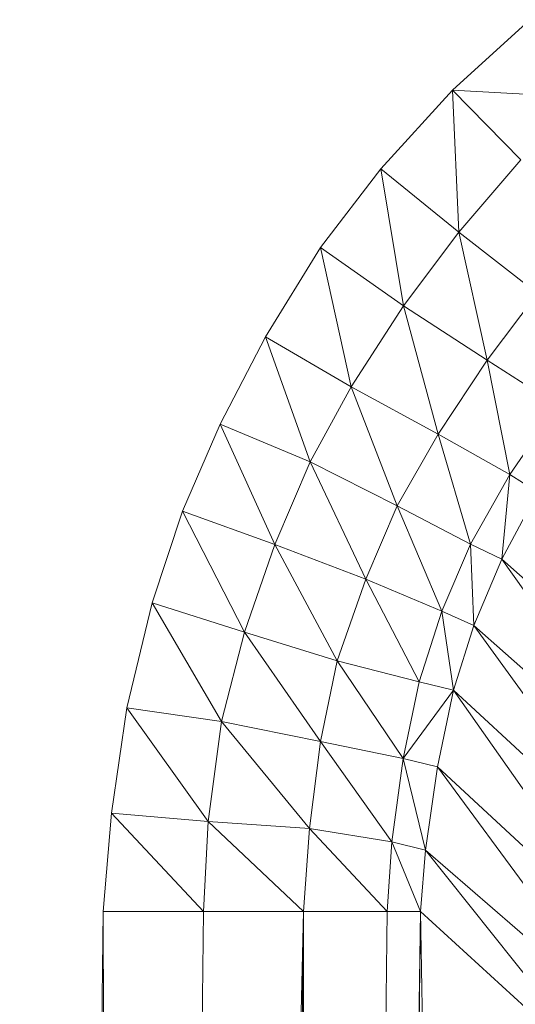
# Model space of a CAD drawing. Header units: metres. Extents: x 391.1 to 427.5, y 12.7 to 28.4.
# Tile 51 of 247: x 409.5184 to 409.5384, y 14.8713 to 14.911. Entities that reach past the tile are written whole.
import ezdxf

# ---------------------------------------------------------------- set-up
doc = ezdxf.new("R2010")
doc.units = ezdxf.units.M
doc.layers.add('02_MOBILIARIO', color=7, linetype='Continuous', lineweight=18)

# ---------------------------------------------------------------- blocks, each defined once
blk = doc.blocks.new('Family - Plats de dutxa PS-1-153666-01_PCI_PS1')
at = {"layer": '02_MOBILIARIO', "color": 253, "true_color": 0xaaaaaa}
for p, q in [((0.082461, 0.727847), (0.085589, 0.730688)), ((0.082461, 0.727847), (0.085589, 0.730688)), ((0.07957, 0.724669), (0.082461, 0.727847)), ((0.07957, 0.724669), (0.082461, 0.727847)), ((0.088143, 0.72754), (0.082461, 0.727847)), ((0.085222, 0.725036), (0.082461, 0.727847)), ((0.082461, 0.727847), (0.088143, 0.72754)), ((0.082461, 0.727847), (0.085222, 0.725036)), ((0.082461, 0.727847), (0.082717, 0.722115)), ((0.082717, 0.722115), (0.082461, 0.727847)), ((0.082717, 0.722115), (0.085222, 0.725036)), ((0.085222, 0.725036), (0.082717, 0.722115)), ((0.077141, 0.721496), (0.07957, 0.724669)), ((0.077141, 0.721496), (0.07957, 0.724669)), ((0.082717, 0.722115), (0.07957, 0.724669)), ((0.07957, 0.724669), (0.082717, 0.722115)), ((0.07957, 0.724669), (0.080487, 0.719138)), ((0.080487, 0.719138), (0.07957, 0.724669)), ((0.080487, 0.719138), (0.082717, 0.722115)), ((0.082717, 0.722115), (0.080487, 0.719138)), ((0.082717, 0.722115), (0.085896, 0.719643)), ((0.082717, 0.722115), (0.083873, 0.716946)), ((0.083873, 0.716946), (0.082717, 0.722115)), ((0.085896, 0.719643), (0.082717, 0.722115)), ((0.074923, 0.717896), (0.077141, 0.721496)), ((0.074923, 0.717896), (0.077141, 0.721496)), ((0.077141, 0.721496), (0.080487, 0.719138)), ((0.077141, 0.721496), (0.07838, 0.715871)), ((0.07838, 0.715871), (0.077141, 0.721496)), ((0.080487, 0.719138), (0.077141, 0.721496)), ((0.085896, 0.719643), (0.083873, 0.716946)), ((0.083873, 0.716946), (0.085896, 0.719643)), ((0.080487, 0.719138), (0.07838, 0.715871)), ((0.07838, 0.715871), (0.080487, 0.719138)), ((0.083873, 0.716946), (0.080487, 0.719138)), ((0.080487, 0.719138), (0.083873, 0.716946)), ((0.080487, 0.719138), (0.081883, 0.713964)), ((0.081883, 0.713964), (0.080487, 0.719138)), ((0.073086, 0.714362), (0.074923, 0.717896)), ((0.073086, 0.714362), (0.074923, 0.717896)), ((0.074923, 0.717896), (0.07838, 0.715871)), ((0.074923, 0.717896), (0.076727, 0.712842)), ((0.076727, 0.712842), (0.074923, 0.717896)), ((0.07838, 0.715871), (0.074923, 0.717896)), ((0.081883, 0.713964), (0.083873, 0.716946)), ((0.083873, 0.716946), (0.081883, 0.713964)), ((0.083873, 0.716946), (0.086705, 0.715131)), ((0.083873, 0.716946), (0.084782, 0.712339)), ((0.084782, 0.712339), (0.083873, 0.716946)), ((0.086705, 0.715131), (0.083873, 0.716946)), ((0.07838, 0.715871), (0.076727, 0.712842)), ((0.076727, 0.712842), (0.07838, 0.715871)), ((0.081883, 0.713964), (0.07838, 0.715871)), ((0.07838, 0.715871), (0.081883, 0.713964)), ((0.07838, 0.715871), (0.080239, 0.711074)), ((0.080239, 0.711074), (0.07838, 0.715871)), ((0.086705, 0.715131), (0.084782, 0.712339)), ((0.084782, 0.712339), (0.086705, 0.715131)), ((0.071574, 0.710849), (0.073086, 0.714362)), ((0.071574, 0.710849), (0.073086, 0.714362)), ((0.076727, 0.712842), (0.073086, 0.714362)), ((0.073086, 0.714362), (0.076727, 0.712842)), ((0.073086, 0.714362), (0.0753, 0.709511)), ((0.0753, 0.709511), (0.073086, 0.714362)), ((0.080239, 0.711074), (0.081883, 0.713964)), ((0.081883, 0.713964), (0.080239, 0.711074)), ((0.084782, 0.712339), (0.081883, 0.713964)), ((0.081883, 0.713964), (0.084782, 0.712339)), ((0.081883, 0.713964), (0.083199, 0.70953)), ((0.083199, 0.70953), (0.081883, 0.713964)), ((0.0753, 0.709511), (0.076727, 0.712842)), ((0.076727, 0.712842), (0.0753, 0.709511)), ((0.080239, 0.711074), (0.076727, 0.712842)), ((0.076727, 0.712842), (0.080239, 0.711074)), ((0.076727, 0.712842), (0.078968, 0.708117)), ((0.078968, 0.708117), (0.076727, 0.712842)), ((0.083199, 0.70953), (0.084782, 0.712339)), ((0.084782, 0.712339), (0.083199, 0.70953)), ((0.084782, 0.712339), (0.084454, 0.708914)), ((0.084454, 0.708914), (0.084782, 0.712339)), ((0.084782, 0.712339), (0.085903, 0.711623)), ((0.085903, 0.711623), (0.084782, 0.712339)), ((0.085903, 0.711623), (0.084454, 0.708914)), ((0.084454, 0.708914), (0.085903, 0.711623)), ((0.070343, 0.707155), (0.071574, 0.710849)), ((0.070343, 0.707155), (0.071574, 0.710849)), ((0.071574, 0.710849), (0.0753, 0.709511)), ((0.071574, 0.710849), (0.074078, 0.705976)), ((0.074078, 0.705976), (0.071574, 0.710849)), ((0.0753, 0.709511), (0.071574, 0.710849)), ((0.078968, 0.708117), (0.080239, 0.711074)), ((0.080239, 0.711074), (0.078968, 0.708117)), ((0.080239, 0.711074), (0.083199, 0.70953)), ((0.080239, 0.711074), (0.082035, 0.706826)), ((0.082035, 0.706826), (0.080239, 0.711074)), ((0.083199, 0.70953), (0.080239, 0.711074)), ((0.074078, 0.705976), (0.0753, 0.709511)), ((0.0753, 0.709511), (0.074078, 0.705976)), ((0.0753, 0.709511), (0.078968, 0.708117)), ((0.0753, 0.709511), (0.077806, 0.704811)), ((0.077806, 0.704811), (0.0753, 0.709511)), ((0.078968, 0.708117), (0.0753, 0.709511)), ((0.083199, 0.70953), (0.082035, 0.706826)), ((0.082035, 0.706826), (0.083199, 0.70953)), ((0.084454, 0.708914), (0.083199, 0.70953)), ((0.083199, 0.70953), (0.084454, 0.708914)), ((0.083199, 0.70953), (0.083325, 0.706248)), ((0.083325, 0.706248), (0.083199, 0.70953)), ((0.084454, 0.708914), (0.083325, 0.706248)), ((0.083325, 0.706248), (0.084454, 0.708914)), ((0.084454, 0.708914), (0.092731, 0.701625)), ((0.084454, 0.708914), (0.091568, 0.69892)), ((0.091568, 0.69892), (0.084454, 0.708914)), ((0.092731, 0.701625), (0.084454, 0.708914)), ((0.077806, 0.704811), (0.078968, 0.708117)), ((0.078968, 0.708117), (0.077806, 0.704811)), ((0.078968, 0.708117), (0.082035, 0.706826)), ((0.078968, 0.708117), (0.081118, 0.70397)), ((0.081118, 0.70397), (0.078968, 0.708117)), ((0.082035, 0.706826), (0.078968, 0.708117)), ((0.069318, 0.702914), (0.070343, 0.707155)), ((0.069318, 0.702914), (0.070343, 0.707155)), ((0.070343, 0.707155), (0.074078, 0.705976)), ((0.070343, 0.707155), (0.073146, 0.702366)), ((0.073146, 0.702366), (0.070343, 0.707155)), ((0.074078, 0.705976), (0.070343, 0.707155)), ((0.082035, 0.706826), (0.081118, 0.70397)), ((0.081118, 0.70397), (0.082035, 0.706826)), ((0.082035, 0.706826), (0.083325, 0.706248)), ((0.082035, 0.706826), (0.08251, 0.70363)), ((0.08251, 0.70363), (0.082035, 0.706826)), ((0.083325, 0.706248), (0.082035, 0.706826)), ((0.083325, 0.706248), (0.08251, 0.70363)), ((0.08251, 0.70363), (0.083325, 0.706248)), ((0.083325, 0.706248), (0.091568, 0.69892)), ((0.083325, 0.706248), (0.090705, 0.696028)), ((0.090705, 0.696028), (0.083325, 0.706248)), ((0.091568, 0.69892), (0.083325, 0.706248)), ((0.074078, 0.705976), (0.073146, 0.702366)), ((0.073146, 0.702366), (0.074078, 0.705976)), ((0.077806, 0.704811), (0.074078, 0.705976)), ((0.074078, 0.705976), (0.077806, 0.704811)), ((0.074078, 0.705976), (0.077134, 0.701557)), ((0.077134, 0.701557), (0.074078, 0.705976)), ((0.077134, 0.701557), (0.077806, 0.704811)), ((0.077806, 0.704811), (0.077134, 0.701557)), ((0.077806, 0.704811), (0.081118, 0.70397)), ((0.077806, 0.704811), (0.080472, 0.700877)), ((0.080472, 0.700877), (0.077806, 0.704811)), ((0.081118, 0.70397), (0.077806, 0.704811)), ((0.081118, 0.70397), (0.080472, 0.700877)), ((0.080472, 0.700877), (0.081118, 0.70397)), ((0.08251, 0.70363), (0.081118, 0.70397)), ((0.08251, 0.70363), (0.081118, 0.70397)), ((0.08251, 0.70363), (0.080472, 0.700877)), ((0.080472, 0.700877), (0.08251, 0.70363)), ((0.08251, 0.70363), (0.081865, 0.700537)), ((0.081865, 0.700537), (0.08251, 0.70363)), ((0.08251, 0.70363), (0.090705, 0.696028)), ((0.08251, 0.70363), (0.089954, 0.693022)), ((0.089954, 0.693022), (0.08251, 0.70363)), ((0.090705, 0.696028), (0.08251, 0.70363)), ((0.068703, 0.698672), (0.069318, 0.702914)), ((0.068703, 0.698672), (0.069318, 0.702914)), ((0.069318, 0.702914), (0.073146, 0.702366)), ((0.069318, 0.702914), (0.072599, 0.69833)), ((0.072599, 0.69833), (0.069318, 0.702914)), ((0.073146, 0.702366), (0.069318, 0.702914)), ((0.072599, 0.69833), (0.073146, 0.702366)), ((0.073146, 0.702366), (0.072599, 0.69833)), ((0.073146, 0.702366), (0.077134, 0.701557)), ((0.073146, 0.702366), (0.076699, 0.698056)), ((0.076699, 0.698056), (0.073146, 0.702366)), ((0.077134, 0.701557), (0.073146, 0.702366)), ((0.077134, 0.701557), (0.076699, 0.698056)), ((0.076699, 0.698056), (0.077134, 0.701557)), ((0.077134, 0.701557), (0.080472, 0.700877)), ((0.077134, 0.701557), (0.080021, 0.697511)), ((0.080021, 0.697511), (0.077134, 0.701557)), ((0.080472, 0.700877), (0.077134, 0.701557)), ((0.080021, 0.697511), (0.080472, 0.700877)), ((0.080472, 0.700877), (0.080021, 0.697511)), ((0.080472, 0.700877), (0.081865, 0.700537)), ((0.080472, 0.700877), (0.081379, 0.697171)), ((0.081379, 0.697171), (0.080472, 0.700877)), ((0.080472, 0.700877), (0.081865, 0.700537)), ((0.081865, 0.700537), (0.081379, 0.697171)), ((0.081379, 0.697171), (0.081865, 0.700537)), ((0.081865, 0.700537), (0.089954, 0.693022)), ((0.081865, 0.700537), (0.089504, 0.69013)), ((0.089504, 0.69013), (0.081865, 0.700537)), ((0.089954, 0.693022), (0.081865, 0.700537)), ((0.068368, 0.694699), (0.068703, 0.698672)), ((0.068368, 0.694699), (0.068703, 0.698672)), ((0.072599, 0.69833), (0.068703, 0.698672)), ((0.068703, 0.698672), (0.072599, 0.69833)), ((0.068703, 0.698672), (0.072413, 0.694699)), ((0.072413, 0.694699), (0.068703, 0.698672)), ((0.072599, 0.69833), (0.072413, 0.694699)), ((0.072413, 0.694699), (0.072599, 0.69833)), ((0.076699, 0.698056), (0.072599, 0.69833)), ((0.072599, 0.69833), (0.076699, 0.698056)), ((0.072599, 0.69833), (0.076458, 0.694699)), ((0.076458, 0.694699), (0.072599, 0.69833)), ((0.076458, 0.694699), (0.076699, 0.698056)), ((0.076699, 0.698056), (0.076458, 0.694699)), ((0.080021, 0.697511), (0.076699, 0.698056)), ((0.076699, 0.698056), (0.080021, 0.697511)), ((0.076699, 0.698056), (0.079828, 0.694699)), ((0.079828, 0.694699), (0.076699, 0.698056)), ((0.080021, 0.697511), (0.079828, 0.694699)), ((0.079828, 0.694699), (0.080021, 0.697511)), ((0.081379, 0.697171), (0.080021, 0.697511)), ((0.080021, 0.697511), (0.081379, 0.697171)), ((0.080021, 0.697511), (0.081177, 0.694699)), ((0.081177, 0.694699), (0.080021, 0.697511)), ((0.081379, 0.697171), (0.081177, 0.694699)), ((0.081177, 0.694699), (0.081379, 0.697171)), ((0.081379, 0.697171), (0.089504, 0.69013)), ((0.081379, 0.697171), (0.089267, 0.687283)), ((0.089267, 0.687283), (0.081379, 0.697171)), ((0.089504, 0.69013), (0.081379, 0.697171)), ((0.064997, 0.400261), (0.068368, 0.694699)), ((0.064997, 0.400261), (0.068368, 0.694699)), ((0.068368, 0.694699), (0.072413, 0.694699)), ((0.068368, 0.694699), (0.069042, 0.400261)), ((0.069042, 0.400261), (0.068368, 0.694699)), ((0.072413, 0.694699), (0.068368, 0.694699)), ((0.072413, 0.694699), (0.069042, 0.400261)), ((0.069042, 0.400261), (0.076458, 0.694699)), ((0.076458, 0.694699), (0.069042, 0.400261)), ((0.069042, 0.400261), (0.072413, 0.694699)), ((0.076458, 0.694699), (0.072413, 0.694699)), ((0.076458, 0.694699), (0.072413, 0.694699)), ((0.076458, 0.694699), (0.073087, 0.400261)), ((0.073087, 0.400261), (0.076458, 0.694699)), ((0.076458, 0.694699), (0.079828, 0.694699)), ((0.076458, 0.694699), (0.076458, 0.400261)), ((0.079828, 0.694699), (0.076458, 0.400261)), ((0.076458, 0.400261), (0.076458, 0.694699)), ((0.076458, 0.400261), (0.081177, 0.694699)), ((0.081177, 0.694699), (0.076458, 0.400261)), ((0.076458, 0.400261), (0.079828, 0.694699)), ((0.079828, 0.694699), (0.076458, 0.694699)), ((0.081177, 0.694699), (0.077806, 0.400261)), ((0.077806, 0.400261), (0.081177, 0.694699)), ((0.081177, 0.694699), (0.079828, 0.694699)), ((0.081177, 0.694699), (0.079828, 0.694699)), ((0.089267, 0.687283), (0.081177, 0.694699)), ((0.081177, 0.694699), (0.089267, 0.687283)), ((0.081177, 0.694699), (0.085896, 0.400261)), ((0.085896, 0.400261), (0.081177, 0.694699))]:
    blk.add_line(p, q, dxfattribs=at)
blk = doc.blocks.new('LONDR55-XX_ZZ-ARQ-CAA-M3D-Londres55_ifc-1-01_PCI_PS1')
at = {"layer": '02_MOBILIARIO', "color": 253, "lineweight": 18, "true_color": 0xaaaaaa}
blk.add_blockref('Family - Plats de dutxa PS-1-153666-01_PCI_PS1', (409.453442, 14.180351), dxfattribs=at)

msp = doc.modelspace()

# ---------------------------------------------------------------- block references
at = {"lineweight": 5}
msp.add_blockref('LONDR55-XX_ZZ-ARQ-CAA-M3D-Londres55_ifc-1-01_PCI_PS1', (0, 0), dxfattribs=at)

doc.saveas('drawing.dxf')
